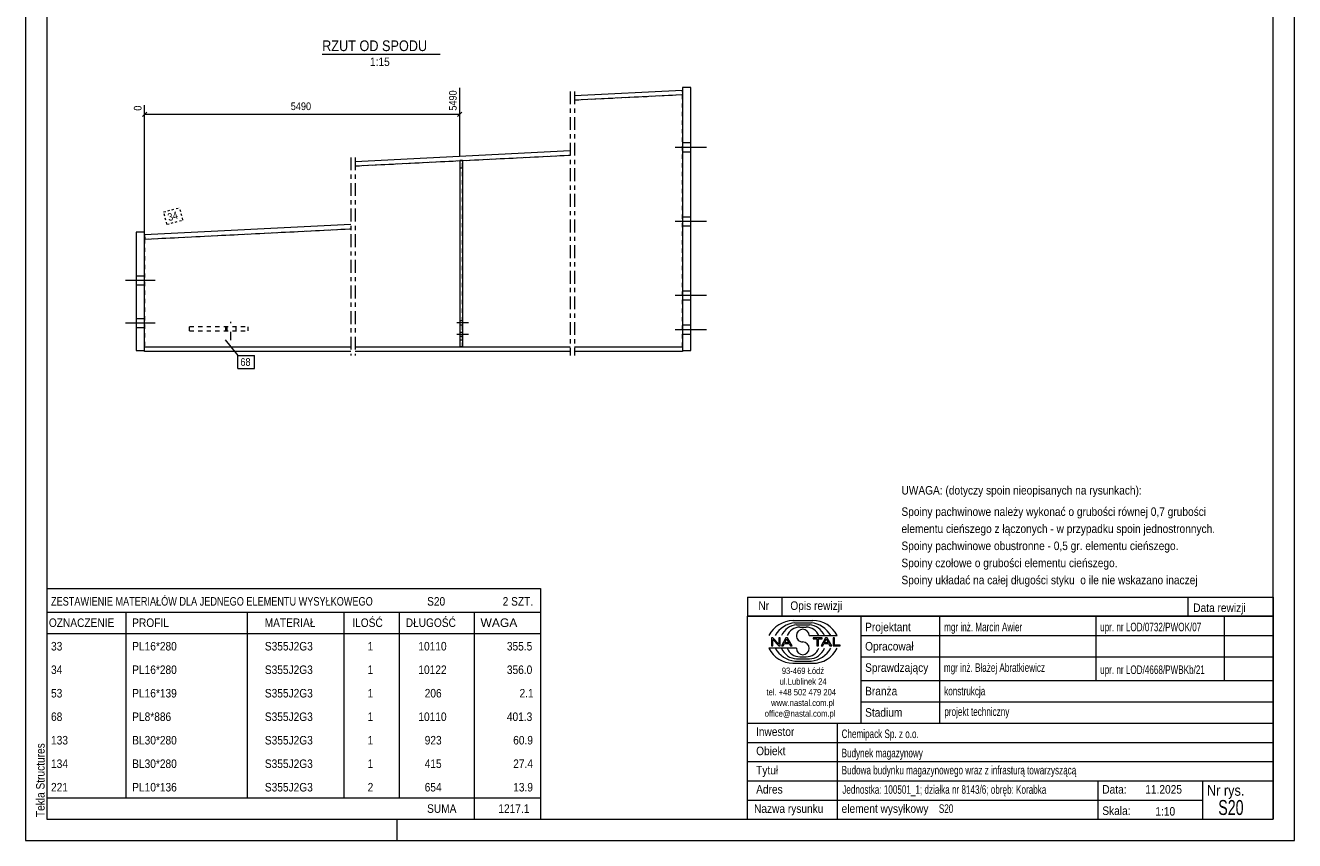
# Model space of a CAD drawing. Header units: millimetres. Extents: x 0 to 297, y 0 to 420.
# Tile 1 of 2: x 0 to 297, y 0 to 191. Entities that reach past the tile are written whole.
import ezdxf

# ---------------------------------------------------------------- set-up
doc = ezdxf.new("R2010")
doc.units = ezdxf.units.MM
for name, pattern in [('XKITLINE00', [0]), ('XKITLINE01', [4, 1, -1, 1, -1]), ('XKITLINE02', [4, 2, -2]), ('XKITLINE03', [6, 3, -1, 1, -1]), ('XKITLINE04', [3, 0.5, -0.5, 0.5, -0.5, 0.5, -0.5])]:
    doc.linetypes.add(name, pattern=pattern)
for name, color, linetype, lineweight in [('Arkusz rysunku', 3, 'Continuous', 0), ('Element', 2, 'Continuous', 0), ('Inny typ obiektu', 7, 'Continuous', 0), ('Wymiar', 4, 'Continuous', 0), ('Znak elementu', 2, 'Continuous', 0), ('Śruba', 3, 'Continuous', 0)]:
    doc.layers.add(name, color=color, linetype=linetype, lineweight=lineweight)
doc.styles.add('ARIAL', font='ARIAL.TTF')

msp = doc.modelspace()

# ---------------------------------------------------------------- linework, layer by layer
at = {"layer": 'Arkusz rysunku', "linetype": 'XKITLINE00', "lineweight": 0}
for p, q in [((0, 420), (0, 0)), ((297, 0), (297, 420)), ((5, 415), (5, 5)), ((292, 5), (292, 415)), ((5, 5), (292, 5)), ((87, 0), (87, 5)), ((0, 0), (297, 0))]:
    msp.add_line(p, q, dxfattribs=at)
at = {"layer": 'Element', "linetype": 'XKITLINE03', "lineweight": 0}
for p, q in [((127.48, 175.35), (127.48, 113.55)), ((128.48, 175.35), (128.48, 113.55)), ((76.15, 159.91), (76.15, 113.55)), ((77.15, 159.91), (77.15, 113.55))]:
    msp.add_line(p, q, dxfattribs=at)
at = {"layer": 'Element', "linetype": 'XKITLINE00', "lineweight": 0}
for p, q in [((128.48, 174.41), (153.68, 175.68)), ((153.68, 175.68), (153.73, 174.61)), ((155.73, 176.28), (153.73, 176.28)), ((153.73, 176.28), (153.73, 114.75)), ((155.73, 114.75), (155.73, 176.28)), ((128.48, 173.35), (153.73, 174.61)), ((77.15, 158.98), (127.48, 161.51)), ((77.15, 157.91), (127.48, 160.44)), ((101.65, 159.15), (101.65, 115.55)), ((102.32, 159.15), (101.65, 159.15)), ((102.32, 159.15), (102.32, 115.55)), ((27.9, 141.84), (76.15, 144.26)), ((27.95, 140.77), (76.15, 143.19)), ((25.9, 142.41), (25.9, 114.75)), ((27.9, 142.41), (25.9, 142.41)), ((27.9, 114.75), (27.9, 142.41)), ((27.9, 141.84), (27.95, 140.77)), ((27.95, 140.77), (27.9, 140.77)), ((25.9, 114.75), (27.9, 114.75)), ((27.9, 114.48), (27.9, 115.55)), ((27.9, 115.55), (76.15, 115.55)), ((76.15, 114.48), (27.9, 114.48)), ((77.15, 115.55), (127.48, 115.55)), ((127.48, 114.48), (77.15, 114.48)), ((102.32, 115.55), (101.65, 115.55)), ((128.48, 115.55), (153.73, 115.55)), ((153.73, 114.48), (128.48, 114.48)), ((153.73, 115.55), (153.73, 114.48)), ((153.73, 114.75), (155.73, 114.75))]:
    msp.add_line(p, q, dxfattribs=at)
at = {"layer": 'Element', "linetype": 'XKITLINE01', "lineweight": 0}
for p, q in [((128.48, 173.35), (153.73, 174.61)), ((153.73, 115.55), (153.73, 174.61)), ((77.15, 157.91), (127.48, 160.44)), ((102.32, 159.15), (101.65, 159.15)), ((101.65, 159.15), (101.65, 115.55)), ((101.65, 157.48), (102.32, 157.48)), ((101.65, 157.48), (102.32, 157.48)), ((102.32, 115.55), (102.32, 159.15)), ((27.9, 140.77), (76.15, 143.19)), ((27.9, 140.77), (27.9, 115.55)), ((38.43, 119.28), (38.43, 120.35)), ((38.43, 120.35), (52.15, 120.35)), ((38.43, 119.28), (52.15, 119.28)), ((47.14, 120.35), (47.14, 119.28)), ((52.15, 119.28), (52.15, 120.35)), ((101.65, 117.22), (102.32, 117.22)), ((101.65, 117.22), (102.32, 117.22)), ((27.9, 115.55), (76.15, 115.55)), ((77.15, 115.55), (127.48, 115.55)), ((101.65, 115.55), (102.32, 115.55)), ((128.48, 115.55), (153.73, 115.55))]:
    msp.add_line(p, q, dxfattribs=at)
at = {"layer": 'Inny typ obiektu', "linetype": 'XKITLINE00', "lineweight": 0}
for p, q in [((69.44, 184.04), (97.04, 184.04)), ((5, 59), (5, 53.5)), ((5, 59), (120.5, 59)), ((120.5, 59), (120.5, 53.5)), ((169, 57), (169, 52.5)), ((169, 57), (292, 57)), ((177, 57), (177, 52.5)), ((272, 57), (272, 52.5)), ((292, 57), (292, 52.5)), ((5, 53.5), (5, 48.5)), ((5, 53.5), (120.5, 53.5)), ((23.5, 53.5), (23.5, 48.5)), ((52, 48.5), (52, 53.5)), ((74.5, 53.5), (74.5, 48.5)), ((87.5, 53.5), (87.5, 48.5)), ((105, 53.5), (105, 48.5)), ((120.5, 53.5), (120.5, 48.5)), ((292, 52.5), (169, 52.5)), ((169, 5), (169, 52.5)), ((169, 52.5), (292, 52.5)), ((179.62, 51.49), (184.23, 51.5)), ((180.07, 50.99), (183.86, 51)), ((180.46, 50.49), (183.45, 50.49)), ((195.5, 52.5), (195.5, 27.5)), ((214, 27.5), (214, 52.5)), ((250.5, 52.5), (250.5, 37.5)), ((280.5, 52.5), (280.5, 37.5)), ((292, 52.5), (292, 5)), ((5, 48.5), (120.5, 48.5)), ((5, 48.5), (5, 43)), ((23.5, 48.5), (23.5, 43)), ((52, 43), (52, 48.5)), ((74.5, 48.5), (74.5, 43)), ((87.5, 48.5), (87.5, 43)), ((105, 48.5), (105, 43)), ((120.5, 48.5), (120.5, 43)), ((181.2, 49.98), (182.73, 49.99)), ((183.42, 47.99), (189.98, 47.99)), ((195.5, 48), (292, 48)), ((180.43, 45.01), (174, 45.01)), ((174.93, 47.44), (174.57, 47.44)), ((174.57, 47.44), (174.57, 45.56)), ((174.57, 45.56), (174.9, 45.56)), ((174.9, 47.04), (176.29, 45.56)), ((174.9, 45.56), (174.9, 47.04)), ((176.31, 45.96), (174.93, 47.44)), ((176.29, 45.56), (176.65, 45.56)), ((176.65, 47.44), (176.31, 47.44)), ((176.31, 47.44), (176.31, 45.96)), ((176.65, 45.56), (176.65, 47.44)), ((177.96, 47.44), (176.94, 45.56)), ((176.94, 45.56), (177.31, 45.56)), ((177.31, 45.56), (177.61, 46.13)), ((177.61, 46.13), (178.71, 46.13)), ((177.71, 46.33), (178.14, 47.24)), ((178.6, 46.33), (177.71, 46.33)), ((178.33, 47.44), (177.96, 47.44)), ((178.14, 47.24), (178.6, 46.33)), ((179.41, 45.56), (178.33, 47.44)), ((178.71, 46.13), (179.02, 45.56)), ((179.02, 45.56), (179.41, 45.56)), ((186.43, 47.44), (184.34, 47.44)), ((184.34, 47.44), (184.34, 47.22)), ((184.34, 47.22), (185.21, 47.22)), ((185.21, 47.22), (185.21, 45.56)), ((185.21, 45.56), (185.56, 45.56)), ((185.56, 45.56), (185.56, 47.22)), ((185.56, 47.22), (186.43, 47.22)), ((187.21, 47.44), (186.2, 45.56)), ((186.2, 45.56), (186.57, 45.56)), ((186.43, 47.22), (186.43, 47.44)), ((186.57, 45.56), (186.86, 46.13)), ((186.86, 46.13), (187.96, 46.13)), ((186.96, 46.33), (187.39, 47.24)), ((187.86, 46.33), (186.96, 46.33)), ((187.59, 47.44), (187.21, 47.44)), ((187.4, 47.24), (187.39, 47.24)), ((187.4, 47.24), (187.86, 46.33)), ((188.67, 45.56), (187.59, 47.44)), ((187.96, 46.13), (188.27, 45.56)), ((188.27, 45.56), (188.67, 45.56)), ((189.36, 47.44), (189.01, 47.44)), ((189.01, 47.44), (189.01, 45.56)), ((189.01, 45.56), (190.66, 45.56)), ((189.36, 45.78), (189.36, 47.44)), ((190.66, 45.78), (189.36, 45.78)), ((190.66, 45.56), (190.66, 45.78)), ((5, 43), (5, 37.5)), ((23.5, 43), (23.5, 37.5)), ((52, 37.5), (52, 43)), ((74.5, 43), (74.5, 37.5)), ((87.5, 43), (87.5, 37.5)), ((105, 43), (105, 37.5)), ((120.5, 43), (120.5, 37.5)), ((180.07, 42.01), (183.86, 42)), ((180.46, 42.51), (183.45, 42.51)), ((181.2, 43.02), (182.73, 43.01)), ((195.5, 43), (292, 43)), ((179.62, 41.51), (184.23, 41.5)), ((5, 37.5), (5, 32)), ((23.5, 37.5), (23.5, 32)), ((52, 32), (52, 37.5)), ((74.5, 37.5), (74.5, 32)), ((87.5, 37.5), (87.5, 32)), ((105, 37.5), (105, 32)), ((120.5, 37.5), (120.5, 32)), ((195.5, 37.5), (292, 37.5)), ((5, 32), (5, 26.5)), ((23.5, 32), (23.5, 26.5)), ((52, 26.5), (52, 32)), ((74.5, 32), (74.5, 26.5)), ((87.5, 32), (87.5, 26.5)), ((105, 32), (105, 26.5)), ((120.5, 32), (120.5, 26.5)), ((195.5, 32.5), (292, 32.5)), ((169, 27.5), (292, 27.5)), ((190, 5), (190, 27.5)), ((5, 26.5), (5, 21)), ((23.5, 26.5), (23.5, 21)), ((52, 21), (52, 26.5)), ((74.5, 26.5), (74.5, 21)), ((87.5, 26.5), (87.5, 21)), ((105, 26.5), (105, 21)), ((120.5, 26.5), (120.5, 21)), ((5, 21), (5, 15.5)), ((23.5, 21), (23.5, 15.5)), ((52, 15.5), (52, 21)), ((74.5, 21), (74.5, 15.5)), ((87.5, 21), (87.5, 15.5)), ((105, 21), (105, 15.5)), ((120.5, 21), (120.5, 15.5)), ((169, 23), (292, 23)), ((169, 18.5), (292, 18.5)), ((5, 15.5), (5, 10)), ((23.5, 15.5), (23.5, 10)), ((52, 10), (52, 15.5)), ((74.5, 15.5), (74.5, 10)), ((87.5, 15.5), (87.5, 10)), ((105, 15.5), (105, 10)), ((120.5, 15.5), (120.5, 10)), ((169, 14), (292, 14)), ((251, 5), (251, 14)), ((275.5, 5), (275.5, 14)), ((5, 10), (5, 5)), ((5, 10), (120.5, 10)), ((105, 10), (105, 5)), ((120.5, 10), (120.5, 5)), ((169, 9.5), (275.5, 9.5)), ((5, 5), (120.5, 5)), ((169, 5), (292, 5))]:
    msp.add_line(p, q, dxfattribs=at)
for centre, radius, start, end in [((179.72, 45.08), 6.42, 90.8317, 153.0136), ((180.67, 45), 6.02, 95.7347, 150.2266), ((183.22, 46.41), 4.08, 22.7023, 86.7527), ((183.24, 44.98), 6.04, 29.8256, 84.1252), ((184.25, 45.07), 6.43, 27.0191, 90.199), ((180.7, 46.42), 4.07, 93.3428, 157.3393), ((181.33, 46.6), 3.38, 92.229, 155.8008), ((181.92, 47.99), 1.49, 0.0741, 179.9259), ((181.92, 47.99), 1.49, 179.9259, 270), ((182.59, 46.6), 3.39, 24.2351, 87.5913), ((179.72, 47.92), 6.42, 206.9864, 269.1683), ((180.67, 48), 6.02, 209.7734, 264.2653), ((180.7, 46.58), 4.07, 202.6607, 266.6572), ((181.33, 46.4), 3.38, 204.1992, 267.771), ((181.92, 45.01), 1.49, 180.0741, 359.9259), ((181.92, 45), 1.49, 0.0741, 90), ((182.59, 46.4), 3.39, 272.4087, 335.7649), ((183.22, 46.59), 4.08, 273.2473, 337.2977), ((183.24, 48.02), 6.04, 275.8748, 330.1744), ((184.25, 47.93), 6.43, 269.801, 332.9809)]:
    msp.add_arc(centre, radius, start, end, dxfattribs=at)
at = {"layer": 'Wymiar', "linetype": 'XKITLINE00', "lineweight": 0}
for p, q in [((101.65, 160.15), (101.65, 176.18)), ((28.41, 170.52), (27.39, 169.51)), ((27.9, 116.55), (27.9, 172.17)), ((27.9, 170.02), (101.65, 170.02)), ((102.16, 170.52), (101.14, 169.51))]:
    msp.add_line(p, q, dxfattribs=at)
at = {"layer": 'Znak elementu', "linetype": 'XKITLINE04', "lineweight": 0}
for p, q in [((32.35, 147.15), (36.09, 148.15)), ((33.13, 144.25), (32.35, 147.15)), ((36.87, 145.25), (36.09, 148.15)), ((33.13, 144.25), (36.87, 145.25))]:
    msp.add_line(p, q, dxfattribs=at)
at = {"layer": 'Znak elementu', "linetype": 'XKITLINE00', "lineweight": 0}
for p, q in [((46.71, 117.23), (49.71, 113.53)), ((49.71, 113.53), (53.58, 113.53)), ((49.71, 110.53), (49.71, 113.53)), ((53.58, 110.53), (53.58, 113.53)), ((49.71, 110.53), (53.58, 110.53))]:
    msp.add_line(p, q, dxfattribs=at)
at = {"layer": 'Śruba', "linetype": 'XKITLINE00', "lineweight": 0}
for p, q in [((159.4, 162.22), (152.06, 162.22)), ((159.4, 162.22), (152.06, 162.22)), ((155.73, 163.28), (153.73, 163.28)), ((155.73, 163.28), (153.73, 163.28)), ((155.73, 161.15), (153.73, 161.15)), ((155.73, 161.15), (153.73, 161.15)), ((155.73, 145.95), (153.73, 145.95)), ((155.73, 145.95), (153.73, 145.95)), ((159.4, 144.88), (152.06, 144.88)), ((159.4, 144.88), (152.06, 144.88)), ((155.73, 143.82), (153.73, 143.82)), ((155.73, 143.82), (153.73, 143.82)), ((23.43, 131.15), (30.37, 131.15)), ((23.43, 131.15), (30.37, 131.15)), ((25.9, 132.22), (27.9, 132.22)), ((25.9, 132.22), (27.9, 132.22)), ((25.9, 130.08), (27.9, 130.08)), ((25.9, 130.08), (27.9, 130.08)), ((155.73, 128.62), (153.73, 128.62)), ((155.73, 128.62), (153.73, 128.62)), ((159.4, 127.55), (152.06, 127.55)), ((159.4, 127.55), (152.06, 127.55)), ((155.73, 126.48), (153.73, 126.48)), ((155.73, 126.48), (153.73, 126.48)), ((25.9, 122.22), (27.9, 122.22)), ((25.9, 122.22), (27.9, 122.22)), ((23.43, 121.15), (30.37, 121.15)), ((23.43, 121.15), (30.37, 121.15)), ((25.9, 120.08), (27.9, 120.08)), ((25.9, 120.08), (27.9, 120.08)), ((103.65, 121.15), (100.98, 121.15)), ((102.32, 121.62), (101.65, 121.62)), ((102.32, 120.68), (101.65, 120.68)), ((102.32, 118.95), (101.65, 118.95)), ((159.4, 119.55), (152.06, 119.55)), ((159.4, 119.55), (152.06, 119.55)), ((155.73, 120.62), (153.73, 120.62)), ((155.73, 120.62), (153.73, 120.62)), ((103.65, 118.48), (100.98, 118.48)), ((102.32, 118.02), (101.65, 118.02)), ((155.73, 118.48), (153.73, 118.48)), ((155.73, 118.48), (153.73, 118.48))]:
    msp.add_line(p, q, dxfattribs=at)
at = {"layer": 'Śruba', "linetype": 'XKITLINE02', "lineweight": 0}
for p, q in [((46.88, 119.28), (46.88, 120.35)), ((48.1, 117.12), (48.1, 121.45)), ((49.33, 119.28), (49.33, 120.35)), ((103.65, 121.15), (100.98, 121.15)), ((102.32, 121.62), (101.65, 121.62)), ((102.32, 120.68), (101.65, 120.68)), ((102.32, 118.95), (101.65, 118.95)), ((103.65, 118.48), (100.98, 118.48)), ((102.32, 118.02), (101.65, 118.02))]:
    msp.add_line(p, q, dxfattribs=at)

# ---------------------------------------------------------------- texts
at = {"layer": 'Arkusz rysunku', "style": 'ARIAL', "width": 0.85}
msp.add_text('Tekla Structures', height=2, rotation=90, dxfattribs=at).set_placement((4.5, 5.5))
at = {"layer": 'Inny typ obiektu', "style": 'ARIAL'}
for s, height, width, p in [('RZUT OD SPODU', 2.5, 0.85, (69.44, 184.79)), ('1:15', 2, 0.85, (80.64, 181.29)), ('UWAGA: (dotyczy spoin nieopisanych na rysunkach):', 2, 0.85, (205, 81)), ('Spoiny pachwinowe należy wykonać o grubości równej 0,7 grubości', 2, 0.85, (205, 76)), ('elementu cieńszego z łączonych - w przypadku spoin jednostronnych.', 2, 0.85, (205, 72)), ('Spoiny pachwinowe obustronne - 0,5 gr. elementu cieńszego.', 2, 0.85, (205, 68)), ('Spoiny czołowe o grubości elementu cieńszego.', 2, 0.85, (205, 64)), ('Spoiny układać na całej długości styku  o ile nie wskazano inaczej', 2, 0.85, (205, 60)), ('ZESTAWIENIE MATERIAŁÓW DLA JEDNEGO ELEMENTU WYSYŁKOWEGO', 2, 0.765, (6, 55)), ('S20', 2, 0.85, (94, 55)), ('2', 2, 0.85, (111.69, 55)), (' SZT.', 2, 0.85, (113, 55)), ('Nr', 2, 0.85, (171.54, 54)), ('Opis rewizji', 2, 0.85, (179, 54)), ('Data rewizji', 2, 0.85, (273.28, 53.5)), ('OZNACZENIE', 2, 0.85, (5.5, 50)), ('PROFIL', 2, 0.85, (25, 50)), ('MATERIAŁ', 2, 0.85, (56, 50)), ('ILOŚĆ', 2, 0.85, (76.5, 50)), ('DŁUGOŚĆ', 2, 0.85, (89, 50)), ('WAGA', 2, 1.008832, (106.5, 50)), ('Projektant', 2, 0.85, (196.5, 49)), ('mgr inż. Marcin Awier', 2, 0.68, (215, 49)), ('upr. nr LOD/0732/PWOK/07', 2, 0.68, (251.5, 49)), ('33', 2, 0.85, (6, 44.5)), ('PL16*280', 2, 0.85, (25, 44.5)), ('S355J2G3', 2, 0.85, (56.04, 44.5)), ('1', 2, 0.85, (80.09, 44.5)), ('10110', 2, 0.85, (91.96, 44.5)), ('355.5', 2, 0.85, (112.67, 44.5)), ('Opracował', 2, 0.85, (196.5, 44.5)), ('Sprawdzający', 2, 0.85, (196.5, 39.5)), ('mgr inż. Błażej Abratkiewicz', 2, 0.68, (214.94, 39.5)), ('34', 2, 0.85, (6, 39)), ('PL16*280', 2, 0.85, (25, 39)), ('S355J2G3', 2, 0.85, (56.04, 39)), ('1', 2, 0.85, (80.09, 39)), ('10122', 2, 0.85, (91.96, 39)), ('356.0', 2, 0.85, (112.67, 39)), ('93-469 Łódź', 1.5, 0.85, (177, 39)), ('upr. nr LOD/4668/PWBKb/21', 2, 0.68, (251.5, 39)), ('PL16*139', 2, 0.85, (25, 33.5)), ('ul.Lublinek 24', 1.5, 0.85, (176.5, 36.5)), ('Branża', 2, 0.85, (196.5, 34)), ('konstrukcja', 2, 0.68, (215, 34)), ('53', 2, 0.85, (6, 33.5)), ('S355J2G3', 2, 0.85, (56.04, 33.5)), ('1', 2, 0.85, (80.09, 33.5)), ('206', 2, 0.85, (93.44, 33.5)), ('2.1', 2, 0.85, (115.63, 33.5)), ('tel. +48 502 479 204', 1.5, 0.85, (173.41, 34)), ('www.nastal.com.pl', 1.5, 0.85, (174.5, 31.5)), ('68', 2, 0.85, (6, 28)), ('PL8*886', 2, 0.85, (25, 28)), ('S355J2G3', 2, 0.85, (56.04, 28)), ('1', 2, 0.85, (80.09, 28)), ('10110', 2, 0.85, (91.96, 28)), ('401.3', 2, 0.85, (112.67, 28)), ('office@nastal.com.pl', 1.5, 0.85, (173, 29)), ('Stadium', 2, 0.85, (196.5, 29)), ('projekt techniczny', 2, 0.68, (215.04, 29.19)), ('133', 2, 0.85, (6, 22.5)), ('BL30*280', 2, 0.85, (25, 22.5)), ('S355J2G3', 2, 0.85, (56.04, 22.5)), ('1', 2, 0.85, (80.09, 22.5)), ('923', 2, 0.85, (93.44, 22.5)), ('60.9', 2, 0.85, (114.15, 22.5)), ('Inwestor', 2, 0.85, (170.96, 24.5)), ('Chemipack Sp. z o.o.', 2, 0.68, (191, 24)), ('Obiekt', 2, 0.85, (171, 20)), ('Budynek magazynowy', 2, 0.68, (191, 19.5)), ('134', 2, 0.85, (6, 17)), ('BL30*280', 2, 0.85, (25, 17)), ('S355J2G3', 2, 0.85, (56.04, 17)), ('1', 2, 0.85, (80.09, 17)), ('415', 2, 0.85, (93.44, 17)), ('27.4', 2, 0.85, (114.15, 17)), ('Tytuł', 2, 0.85, (171, 15.5)), ('Budowa budynku magazynowego wraz z infrasturą towarzyszącą', 2, 0.68, (191, 15.5)), ('221', 2, 0.85, (6, 11.5)), ('PL10*136', 2, 0.85, (25, 11.5)), ('S355J2G3', 2, 0.85, (56.04, 11.5)), ('2', 2, 0.85, (80.09, 11.5)), ('654', 2, 0.85, (93.44, 11.5)), ('13.9', 2, 0.85, (114.15, 11.5)), ('Adres', 2, 0.85, (171, 11)), ('Jednostka: 100501_1; działka nr 8143/6; obręb: Korabka', 2, 0.68, (191.16, 10.96)), ('Data:', 2, 0.85, (252, 11)), ('11.2025', 2, 0.85, (262.06, 11)), ('Nr rys.', 2.5, 0.85, (276.5, 10.5)), ('S20', 3.5, 0.68, (279.14, 6)), ('SUMA', 2, 0.85, (94, 6.5)), ('1217.1', 2, 0.85, (110.68, 6.5)), ('Nazwa rysunku', 2, 0.85, (170.5, 6.5)), ('element wysyłkowy', 2, 0.85, (191, 6.5)), ('S20', 2, 0.68, (213.75, 6.5)), ('Skala:', 2, 0.85, (252, 6)), ('1:10', 2, 0.85, (264.42, 5.85))]:
    msp.add_text(s, height=height, dxfattribs=dict(at, width=width)).set_placement(p)
at = {"layer": 'Wymiar', "style": 'ARIAL', "width": 0.85}
for s, p in [('5490', (100.93, 170.84)), ('0', (27.18, 170.84))]:
    msp.add_text(s, height=1.8, rotation=90.0002, dxfattribs=at).set_placement(p)
msp.add_text('5490', height=1.8, dxfattribs=at).set_placement((62.1, 170.98))
at = {"layer": 'Znak elementu', "style": 'ARIAL', "width": 0.85}
msp.add_text('34', height=1.8, rotation=15.0631, dxfattribs=at).set_placement((33.56, 144.98))
msp.add_text('68', height=1.8, dxfattribs=at).set_placement((50.31, 111.13))

doc.saveas('drawing.dxf')
